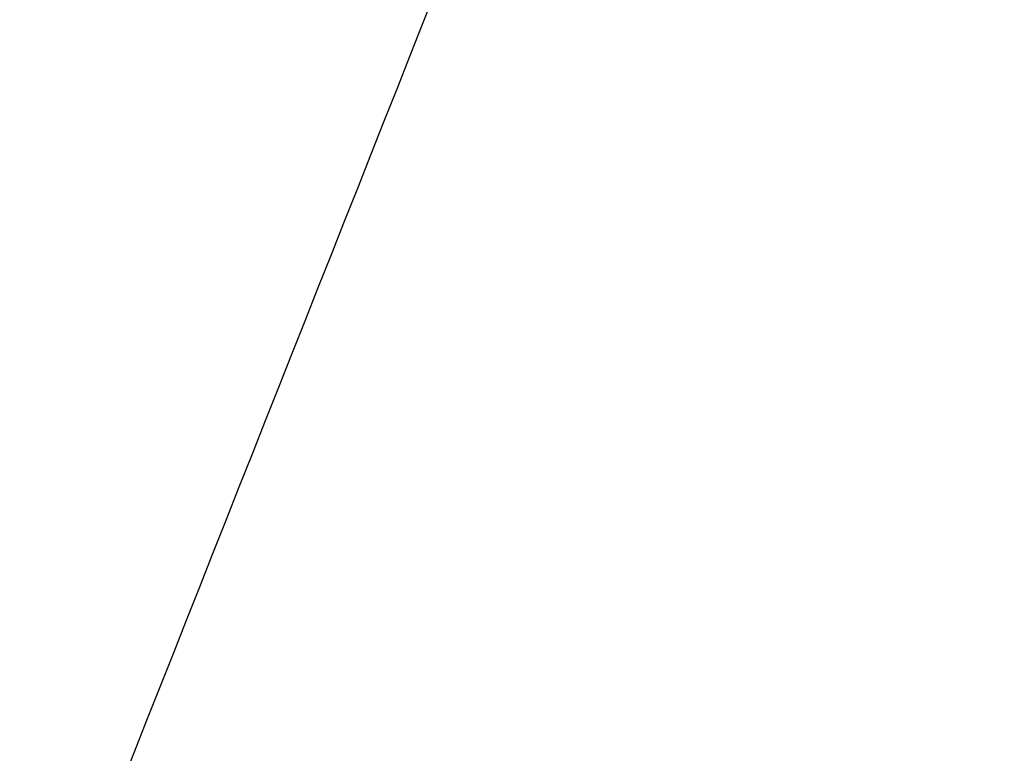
# Model space of a CAD drawing. Header units: millimetres. Extents: x 397 to 647, y -125 to 125.
# Tile 25 of 256: x 500.12 to 504.5, y -53.35 to -50.09. Entities that reach past the tile are written whole.
import ezdxf

# ---------------------------------------------------------------- set-up
doc = ezdxf.new("R2010")
doc.units = ezdxf.units.MM
doc.layers.add('Default', color=7, linetype='Continuous')

msp = doc.modelspace()

# ---------------------------------------------------------------- linework, layer by layer
at = {"layer": 'Default'}
for points in [[(481.5924, -88.2952, 120), (481.5775, -88.328, 117.8526), (481.41, -88.6962, 114.6912), (481.0006, -89.5965, 110.6341), (480.4843, -90.7315, 106.6141), (479.6995, -92.457, 101.7525), (478.6555, -94.7525, 96.1204), (477.6161, -97.0378, 90.6927), (476.6841, -99.0869, 85.5232), (476.0787, -100.4181, 81.5177), (475.7377, -101.1679, 78.5734), (475.6189, -101.4291, 77.2039), (475.4691, -101.7584, 75.0611), (475.3841, -101.9453, 72.1962), (475.5798, -101.5149, 68.0388), (476.0898, -100.3937, 63.8607), (476.9222, -98.5635, 59.5882), (478.0766, -96.0254, 55.2206), (479.5367, -92.8149, 50.7886), (481.2741, -88.995, 46.3261), (483.9127, -83.1935, 40.3681), (487.7182, -74.8265, 32.9499), (492.7767, -63.7043, 24.122), (497.6962, -52.888, 15.8451), (500.8023, -46.0587, 10.4528), (502.16, -43.0735, 8)], [(486.0459, -90.1881, 120), (486.0326, -90.2217, 117.8526), (485.8837, -90.5977, 114.6912), (485.5197, -91.5173, 110.6341), (485.0607, -92.6767, 106.6141), (484.3629, -94.4392, 101.7525), (483.4347, -96.7838, 96.1204), (482.5106, -99.1182, 90.6927), (481.682, -101.2112, 85.5232), (481.1437, -102.5709, 81.5177), (480.8405, -103.3368, 78.5734), (480.7348, -103.6036, 77.2039), (480.6017, -103.9399, 75.0611), (480.5261, -104.1309, 72.1962), (480.7001, -103.6913, 68.0388), (481.1535, -102.546, 63.8607), (481.8936, -100.6766, 59.5882), (482.92, -98.084, 55.2206), (484.2182, -94.8047, 50.7886), (485.7629, -90.9029, 46.3261), (488.1089, -84.9771, 40.3681), (491.4923, -76.4306, 32.9499), (495.9899, -65.0701, 24.122), (500.3638, -54.0218, 15.8451), (503.1254, -47.0461, 10.4528), (504.3325, -43.997, 8)], [(504.1004, -95.3792, 120), (504.0938, -95.4147, 117.8526), (504.0202, -95.8124, 114.6912), (503.8403, -96.7848, 110.6341), (503.6134, -98.011, 106.6141), (503.2684, -99.8749, 101.7525), (502.8096, -102.3545, 96.1204), (502.3527, -104.8232, 90.6927), (501.9431, -107.0367, 85.5232), (501.677, -108.4747, 81.5177), (501.5271, -109.2847, 78.5734), (501.4749, -109.5668, 77.2039), (501.4091, -109.9225, 75.0611), (501.3717, -110.1245, 72.1962), (501.4578, -109.6596, 68.0388), (501.6819, -108.4484, 63.8607), (502.0478, -106.4714, 59.5882), (502.5551, -103.7296, 55.2206), (503.1969, -100.2616, 50.7886), (503.9605, -96.1352, 46.3261), (505.1202, -89.8682, 40.3681), (506.7928, -80.8299, 32.9499), (509.0161, -68.8154, 24.122), (511.1783, -57.1312, 15.8451), (512.5434, -49.754, 10.4528), (513.1402, -46.5293, 8)]]:
    msp.add_open_spline(points, degree=3, knots=[-0.156287, -0.156287, -0.156287, -0.156287, 5.391708, 8.259528, 11.127349, 16.862989, 22.598629, 28.334269, 34.06991, 39.80555, 42.67337, 45.54119, 45.54119, 52.045095, 58.549, 65.052905, 71.55681, 78.060716, 84.564621, 91.068526, 97.572431, 110.580241, 123.588051, 136.595861, 147.239569, 147.239569, 147.239569, 147.239569], dxfattribs=at)

doc.saveas('drawing.dxf')
